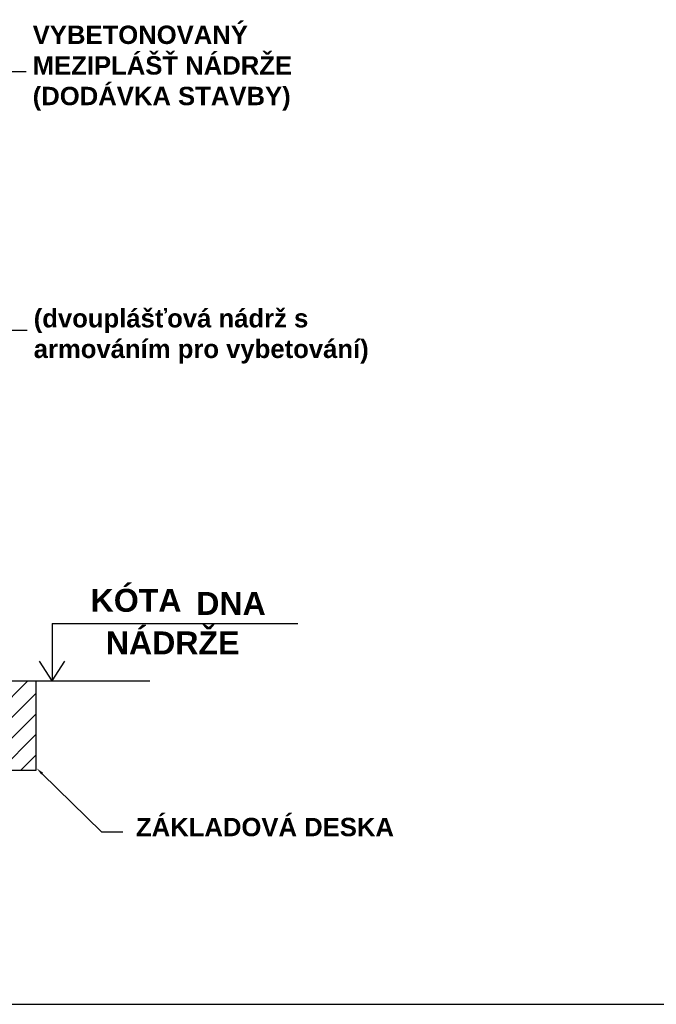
# Model space of a CAD drawing. Header units: millimetres. Extents: x 28262 to 240133, y -152087 to 56534.
# Tile 9 of 107: x 101787 to 105947, y -118837 to -112400. Entities that reach past the tile are written whole.
import ezdxf
from ezdxf.enums import TextEntityAlignment as Align

# ---------------------------------------------------------------- set-up
doc = ezdxf.new("R2010")
doc.units = ezdxf.units.MM
doc.header["$MEASUREMENT"] = 0
for name, color, linetype in [('AS-Koty', 7, 'Continuous'), ('AS-Obrys', 7, 'Continuous'), ('AS-Srafy', 9, 'Continuous'), ('AS-Text', 7, 'Continuous'), ('AS_HRANA', 7, 'Continuous')]:
    doc.layers.add(name, color=color, linetype=linetype)
doc.layers.add('POPIS', color=7, linetype='Continuous', lineweight=25)
doc.styles.add('ARIAL', font='arialbd.ttf')

msp = doc.modelspace()

# ---------------------------------------------------------------- linework, layer by layer
at = {"layer": 'AS-Koty', "color": 18, "true_color": 0x000000}
for points in [[(100978.6, -113323.2), (101689.5, -112739.5), (101830.1, -112739.5)], [(101196.5, -115008.4), (101695.4, -114430.8), (101836, -114430.8)], [(101933.8, -117329.1), (102321.3, -117709.8), (102461.9, -117709.8)]]:
    msp.add_lwpolyline(points, dxfattribs=at)
msp.add_solid([(101928, -117335), (101898.1, -117294), (101939.6, -117323.1)], dxfattribs=at)
at = {"layer": 'AS-Obrys', "color": 18, "true_color": 0x000000}
for p, q in [((93611.7, -116721.5), (101892.9, -116721.5)), ((101892.9, -116721.5), (101892.9, -117308.8)), ((101892.9, -117308.8), (93611.7, -117308.8))]:
    msp.add_line(p, q, dxfattribs=at)
at = {"layer": 'AS-Srafy', "color": 18, "linetype": 'Continuous', "true_color": 0x000000}
for p, q in [((101253.6, -117308.8), (101839.4, -116723.1)), ((101388.3, -117308.8), (101892.9, -116804.3)), ((101523.1, -117308.8), (101892.9, -116939)), ((101657.8, -117308.8), (101892.9, -117073.7)), ((101792.5, -117308.8), (101892.9, -117208.4))]:
    msp.add_line(p, q, dxfattribs=at)
at = {"layer": 'AS-Text', "color": 18, "true_color": 0x000000}
for p, q in [((101998.8, -116347.7), (103604, -116347.7)), ((101998.8, -116347.7), (101998.8, -116723.1)), ((101998.8, -116723.1), (101915.3, -116594.2)), ((101998.8, -116723.1), (102082.3, -116594.2))]:
    msp.add_line(p, q, dxfattribs=at)
at = {"layer": 'AS_HRANA', "color": 18, "true_color": 0x000000}
msp.add_line((101546.2, -116723.1), (102636.6, -116723.1), dxfattribs=at)
at = {"layer": 'POPIS'}
msp.add_line((87431.6, -118836.7), (128509.9, -118836.7), dxfattribs=at)

# ---------------------------------------------------------------- texts
at = {"layer": 'AS-Text', "color": 18, "true_color": 0x000000, "style": 'ARIAL'}
for s, p in [('KÓTA', (102250.5, -116270.8)), ('DNA', (102940.6, -116291.2))]:
    msp.add_text(s, height=150, dxfattribs=at).set_placement(p)
msp.add_text('NÁDRŽE', height=150, dxfattribs=at).set_placement((102786.3, -116549.1), align=Align.CENTER)
at = {"layer": 'AS-Text', "color": 18, "linetype": 'Continuous', "true_color": 0x000000, "char_height": 120, "attachment_point": 1, "style": 'ARIAL'}
for s, insert, width in [('VYBETONOVANÝ\\PMEZIPLÁŠŤ NÁDRŽE\\P(DODÁVKA STAVBY)', (101871.9, -112438.9), 2397.264), ('(dvouplášťová nádrž s armováním pro vybetování)', (101878.6, -114291.8), 2397.264), ('ZÁKLADOVÁ DESKA', (102546.8, -117617.9), 1881.853)]:
    msp.add_mtext(s, dxfattribs=dict(at, insert=insert, width=width))

doc.saveas('drawing.dxf')
